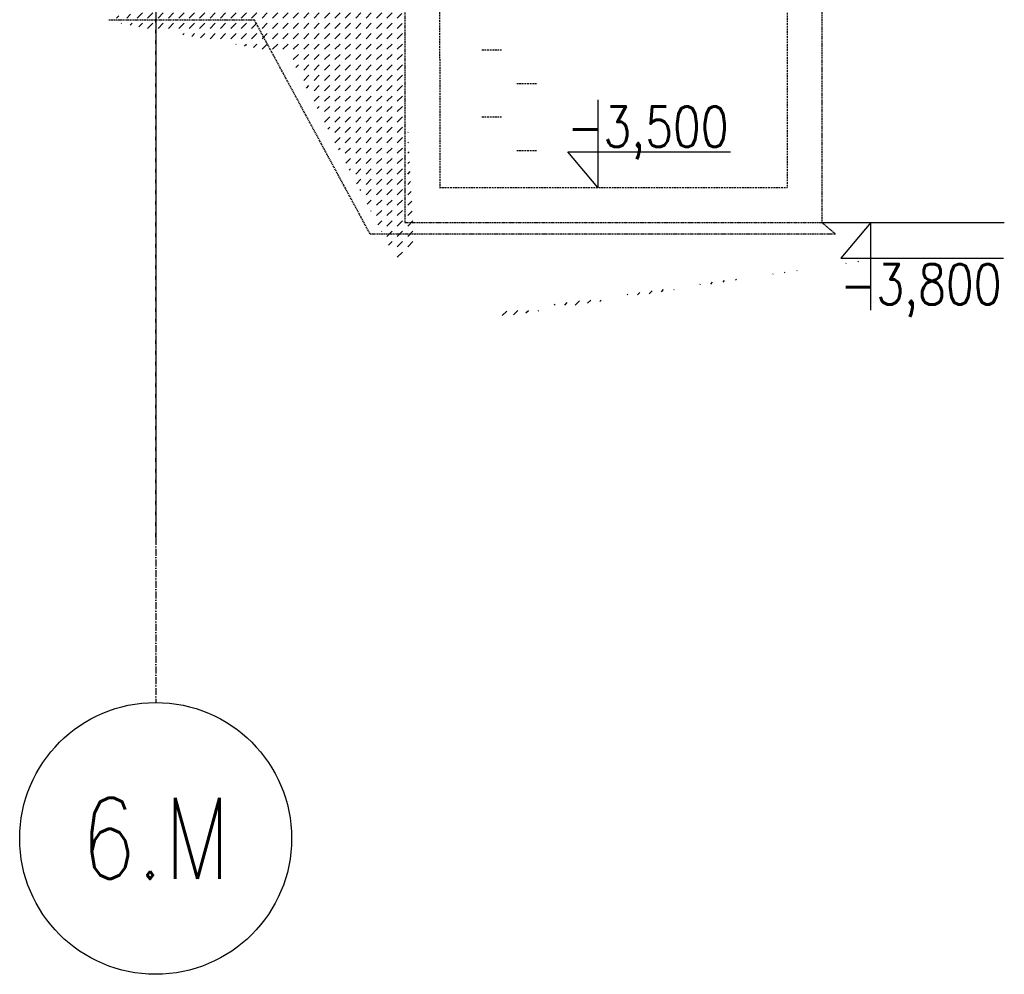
# Model space of a CAD drawing. Header units: centimetres. Extents: x 657501712 to 657529232, y 555122765 to 555182979.
# Tile 67 of 78: x 657511395 to 657512245, y 555122767 to 555123592. Entities that reach past the tile are written whole.
import ezdxf
from ezdxf.enums import TextEntityAlignment as Align

# ---------------------------------------------------------------- set-up
doc = ezdxf.new("R2010")
doc.units = ezdxf.units.CM
doc.header["$LTSCALE"] = 0.1
for name, pattern in [('ZKZOK_PW_06_00_300$0$ACAD_ISO04W100', [30.5, 24, -3, 0.5, -3]), ('ZKZOK_PW_06_00_300$0$ACAD_ISO10W100', [18.5, 12, -3, 0.5, -3]), ('ZKZOK_PW_06_00_300$0$DASHED', [0.75, 0.5, -0.25])]:
    doc.linetypes.add(name, pattern=pattern)
for name, color, linetype in [('xrefs', 7, 'Continuous'), ('ZKZOK_PW_06_00_300$0$A_GB_100T', 2, 'Continuous'), ('ZKZOK_PW_06_00_300$0$G_GB_030L', 7, 'ZKZOK_PW_06_00_300$0$ACAD_ISO04W100'), ('ZKZOK_PW_06_00_300$0$S_GB_301D', 1, 'Continuous'), ('ZKZOK_PW_06_00_300$0$S_GB_301L', 1, 'Continuous'), ('ZKZOK_PW_06_00_300$0$S_GB_309H', 9, 'Continuous'), ('ZKZOK_PW_06_00_300$0$S_GB_309L', 9, 'Continuous'), ('ZKZOK_PW_06_00_300$0$S_GB_401T', 1, 'Continuous')]:
    doc.layers.add(name, color=color, linetype=linetype)
doc.styles.add('ZKZOK_PW_06_00_300$0$ROMANS', font='romans.shx', dxfattribs={"width": 0.8})

# ---------------------------------------------------------------- blocks, each defined once
blk = doc.blocks.new('wer')
at = {"layer": 'ZKZOK_PW_06_00_300$0$S_GB_309H'}
h = blk.add_hatch(dxfattribs=at)
h.set_pattern_fill('DASH', color=251, scale=20, angle=44.99999999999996)
h.set_pattern_definition([(44.99999999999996, (-735954.7383527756, 402674.2111291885), (6.039613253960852e-14, 89.80256121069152), [63.5, -63.5])])
h.paths.add_polyline_path([(37049.9744644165, -1459.976777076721), (37049.97446632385, -1949.910161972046), (37049.97446632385, -1459.976777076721)])
h.paths.add_polyline_path([(37394.61738395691, -1949.976139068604), (37394.61738395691, -2049.910161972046), (38649.97446632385, -2049.910161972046), (39649.97446632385, -3899.999999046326), (39949.9744644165, -3900.000000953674), (39949.9744682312, -1459.976778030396), (38549.9744682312, -1459.976778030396), (38549.9744644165, -1949.910163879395)])
h = blk.add_hatch(dxfattribs=at)
h.set_pattern_fill('DASH', color=251, scale=20, angle=44.99999999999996)
h.set_pattern_definition([(44.99999999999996, (-835357.9348506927, 633232.0580501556), (6.039613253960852e-14, 89.80256121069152), [63.5, -63.5])])
h.paths.add_polyline_path([(39950.17418193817, -3799.999999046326), (43550.17418289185, -3799.999998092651), (43665.55584526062, -3899.999999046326), (39950.17418289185, -3899.999999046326)])
at = {"layer": 'ZKZOK_PW_06_00_300$0$A_GB_100T', "color": 251}
blk.add_circle((37798.91184616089, -9119.470262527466), 1173.582974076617, dxfattribs=at)
at = {"layer": 'ZKZOK_PW_06_00_300$0$G_GB_030L', "color": 251, "linetype": 'ZKZOK_PW_06_00_300$0$ACAD_ISO10W100', "ltscale": 50}
for p, q in [((37799.9744682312, 12344.07594203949), (37799.9744682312, -7945.887768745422)), ((37799.97446060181, 8099.349181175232), (37799.97446060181, -6540.221336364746)), ((37799.97446155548, 8099.349181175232), (37799.97446155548, -6540.221336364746)), ((37799.97447013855, 8109.543748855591), (37799.97447013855, -6530.026767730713))]:
    blk.add_line(p, q, dxfattribs=at)
at = {"layer": 'ZKZOK_PW_06_00_300$0$S_GB_301D', "color": 251}
blk.add_line((43550.17418575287, -3799.999998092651), (45123.70410346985, -3799.999998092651), dxfattribs=at)
at = {"layer": 'ZKZOK_PW_06_00_300$0$S_GB_301L', "color": 251, "linetype": 'ZKZOK_PW_06_00_300$0$DASHED', "ltscale": 200}
for p, q in [((43549.97446727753, 599.9999961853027), (43549.97446727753, -3799.826908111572)), ((39949.9744682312, -1449.910161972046), (39950.17418193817, -3799.999999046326)), ((39950.17418193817, -3799.999999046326), (43550.17418289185, -3799.999998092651))]:
    blk.add_line(p, q, dxfattribs=at)
at = {"layer": 'ZKZOK_PW_06_00_300$0$S_GB_301L', "color": 251, "linetype": 'ZKZOK_PW_06_00_300$0$DASHED', "ltscale": 300}
for p, q in [((43249.97446727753, 350), (43249.9744682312, -3499.999999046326)), ((40249.97900390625, -1041.225264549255), (40250.37389755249, -3500)), ((40615.02130126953, -2309.999998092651), (40785.02130126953, -2309.999998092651)), ((40615.02130126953, -2309.999998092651), (40785.02130126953, -2309.999998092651)), ((40915.02129936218, -2599.999998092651), (41085.02130126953, -2599.999998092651)), ((40615.02130126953, -2889.999998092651), (40785.02130126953, -2889.999998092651)), ((40615.02130126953, -2889.999998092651), (40785.02130126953, -2889.999998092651)), ((40915.02129936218, -3179.999998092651), (41085.02130126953, -3179.999998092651)), ((40250.17418289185, -3500), (43250.17418289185, -3500))]:
    blk.add_line(p, q, dxfattribs=at)
at = {"layer": 'ZKZOK_PW_06_00_300$0$S_GB_309L', "color": 251, "linetype": 'ZKZOK_PW_06_00_300$0$DASHED', "ltscale": 200}
for p, q in [((37394.61738586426, -2049.910161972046), (38649.9744682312, -2049.910161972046)), ((39649.9744682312, -3899.999999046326), (38649.9744682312, -2049.910161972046)), ((43550.17418289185, -3799.999998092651), (43665.55584526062, -3899.999999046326)), ((39649.9744682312, -3899.999999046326), (43665.55584526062, -3899.999999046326))]:
    blk.add_line(p, q, dxfattribs=at)
at = {"layer": 'ZKZOK_PW_06_00_300$0$S_GB_401T', "color": 251}
for points in [[(41614.38000774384, -2742.146467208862), (41614.38000679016, -3500.000002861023), (41356.52010536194, -3191.423439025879), (42761.06423187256, -3191.423439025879)], [(43970.3383140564, -4557.853534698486), (43970.33831310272, -3799.999998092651), (43712.47841262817, -4108.576561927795), (45117.02253723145, -4108.576560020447)]]:
    blk.add_lwpolyline(points, dxfattribs=at)
at = {"layer": 'ZKZOK_PW_06_00_300$0$A_GB_100T', "color": 251, "ltscale": 3, "style": 'ZKZOK_PW_06_00_300$0$ROMANS', "width": 0.7999999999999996}
for s, p in [('-3,500', (41352.04313850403, -3148.862612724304, 3.688153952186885e-09)), ('-3,800', (43708.00144577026, -4509.729544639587, 3.68963520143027e-09))]:
    blk.add_text(s, height=350, dxfattribs=at).set_placement(p)
at = {"layer": 'ZKZOK_PW_06_00_300$0$A_GB_100T', "color": 251, "style": 'ZKZOK_PW_06_00_300$0$ROMANS', "width": 0.8}
blk.add_text('6.M', height=700, dxfattribs=at).set_placement((37798.91099739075, -9119.47005558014), align=Align.MIDDLE)

msp = doc.modelspace()

# ---------------------------------------------------------------- block references
at = {"layer": 'xrefs', "xscale": 0.1, "yscale": 0.1, "zscale": 0.1}
msp.add_blockref('wer', (657507732.19427, 555123796.7207938), dxfattribs=at)

doc.saveas('drawing.dxf')
